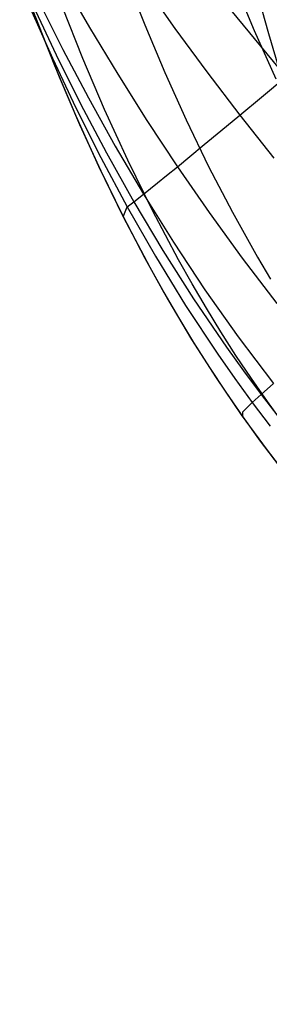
# Model space of a CAD drawing. Header units: millimetres. Extents: x -58 to 58, y -58 to 57.
# Tile 86 of 102: x 23.19 to 25.71, y 32.45 to 42.42. Entities that reach past the tile are written whole.
import ezdxf

# ---------------------------------------------------------------- set-up
doc = ezdxf.new("R2010")
doc.units = ezdxf.units.MM
doc.header["$MEASUREMENT"] = 0
doc.layers.add('Predefinito', color=5, linetype='Continuous')

msp = doc.modelspace()

# ---------------------------------------------------------------- linework, layer by layer
at = {"layer": 'Predefinito', "extrusion": (-3.70502e-05, 5.91556e-05, 1)}
msp.add_lwpolyline([(33.5165, 32.4501), (33.2058, 32.6152), (32.9053, 32.7826), (32.6146, 32.9523), (32.3334, 33.1244), (32.0611, 33.2987), (31.7973, 33.4754), (31.5417, 33.6543), (31.2937, 33.8355), (31.0531, 34.019), (30.8192, 34.2047), (30.5918, 34.3927), (30.3704, 34.5829), (30.1545, 34.7754), (29.9438, 34.97), (29.5361, 35.366), (29.2865, 35.6213), (29.043, 35.8814), (28.8053, 36.1475), (28.5735, 36.421), (28.3473, 36.7032), (28.1267, 36.9954), (27.9115, 37.2987), (27.7015, 37.6146), (27.4967, 37.9443), (27.2969, 38.2891), (27.102, 38.6503), (26.9118, 39.0291), (26.7262, 39.4268), (26.5451, 39.8448), (26.3684, 40.2843), (26.1959, 40.7466), (26.0275, 41.233), (25.8631, 41.7447), (25.7025, 42.2831), (25.5456, 42.8495), (25.2424, 44.0712), (24.9525, 45.42), (24.6748, 46.9063), (24.4083, 48.5404), (23.9045, 52.293)], dxfattribs=at)
at = {"layer": 'Predefinito'}
for points in [[(23.1852, 42.8731), (23.3819, 42.3502), (23.5837, 41.8467), (23.7911, 41.3616), (24.0043, 40.8942), (24.2239, 40.4435), (24.4501, 40.0088), (24.6833, 39.5898), (24.9234, 39.1862), (25.1706, 38.7975), (25.425, 38.4235), (25.6863, 38.064), (25.954, 37.7188)], [(23.1852, 42.8731), (23.3819, 42.3502), (23.5837, 41.8467), (23.7911, 41.3616), (24.0043, 40.8942), (24.2239, 40.4435), (24.4501, 40.0088), (24.6833, 39.5898), (24.9234, 39.1862), (25.1706, 38.7975), (25.425, 38.4235), (25.6863, 38.064), (25.954, 37.7188)], [(24.2573, 42.8599), (24.4484, 42.3737), (24.6511, 41.8907), (24.8664, 41.4113), (25.0944, 40.9384), (25.3351, 40.4745), (25.5895, 40.0204), (25.7221, 39.7971)], [(25.7779, 41.8229), (25.5581, 42.313), (25.3518, 42.8077)]]:
    msp.add_lwpolyline(points, dxfattribs=at)
at = {"layer": 'Predefinito', "extrusion": (-0.40228, 0.915517, 0)}
msp.add_lwpolyline([(-39.42, 320), (-39.3978, 319.9998), (-39.3755, 319.999), (-39.3529, 319.9977), (-39.3302, 319.996), (-39.3073, 319.9936), (-39.2843, 319.9908), (-39.2612, 319.9873), (-39.2381, 319.9833), (-39.2148, 319.9787), (-39.1915, 319.9735), (-39.1682, 319.9678), (-39.1449, 319.9614), (-39.1216, 319.9544), (-39.0983, 319.9468), (-39.0751, 319.9386), (-39.0519, 319.9298), (-39.0289, 319.9203), (-39.006, 319.9103), (-38.9833, 319.8996), (-38.9607, 319.8883), (-38.9384, 319.8764), (-38.9163, 319.8638), (-38.8944, 319.8507), (-38.8728, 319.837), (-38.8515, 319.8227), (-38.8306, 319.8078), (-38.81, 319.7924), (-38.7897, 319.7764), (-38.7699, 319.7598), (-38.7505, 319.7427), (-38.7315, 319.7252), (-38.7129, 319.7071), (-38.6949, 319.6886), (-38.6773, 319.6696), (-38.6602, 319.6501), (-38.6437, 319.6303), (-38.6277, 319.6101), (-38.6122, 319.5895), (-38.5973, 319.5685), (-38.583, 319.5472), (-38.5693, 319.5256), (-38.5562, 319.5038), (-38.5437, 319.4816), (-38.5317, 319.4593), (-38.5204, 319.4367), (-38.5098, 319.414), (-38.4997, 319.3911), (-38.4902, 319.3681), (-38.4814, 319.345), (-38.4732, 319.3217), (-38.4656, 319.2985), (-38.4586, 319.2752), (-38.4523, 319.2518), (-38.4465, 319.2285), (-38.4413, 319.2052), (-38.4367, 319.182), (-38.4327, 319.1588), (-38.4293, 319.1357), (-38.4264, 319.1127), (-38.4241, 319.0899), (-38.4223, 319.0671), (-38.421, 319.0446), (-38.4203, 319.0222), (-38.42, 319)], dxfattribs=at)
at = {"layer": 'Predefinito', "extrusion": (-0.41455, 0.910027, 0)}
msp.add_lwpolyline([(-39.7955, 320), (-39.7733, 319.9998), (-39.7509, 319.999), (-39.7284, 319.9977), (-39.7057, 319.996), (-39.6828, 319.9936), (-39.6598, 319.9908), (-39.6367, 319.9873), (-39.6135, 319.9833), (-39.5903, 319.9787), (-39.567, 319.9735), (-39.5437, 319.9678), (-39.5203, 319.9614), (-39.497, 319.9544), (-39.4738, 319.9468), (-39.4505, 319.9386), (-39.4274, 319.9298), (-39.4044, 319.9203), (-39.3815, 319.9103), (-39.3588, 319.8996), (-39.3362, 319.8883), (-39.3139, 319.8764), (-39.2917, 319.8638), (-39.2699, 319.8507), (-39.2483, 319.837), (-39.227, 319.8227), (-39.2061, 319.8078), (-39.1854, 319.7924), (-39.1652, 319.7764), (-39.1454, 319.7598), (-39.1259, 319.7427), (-39.1069, 319.7252), (-39.0884, 319.7071), (-39.0703, 319.6886), (-39.0528, 319.6696), (-39.0357, 319.6501), (-39.0192, 319.6303), (-39.0032, 319.6101), (-38.9877, 319.5895), (-38.9728, 319.5685), (-38.9585, 319.5472), (-38.9448, 319.5256), (-38.9317, 319.5038), (-38.9191, 319.4816), (-38.9072, 319.4593), (-38.8959, 319.4367), (-38.8852, 319.414), (-38.8752, 319.3911), (-38.8657, 319.3681), (-38.8569, 319.345), (-38.8487, 319.3217), (-38.8411, 319.2985), (-38.8341, 319.2752), (-38.8277, 319.2518), (-38.822, 319.2285), (-38.8168, 319.2052), (-38.8122, 319.182), (-38.8082, 319.1588), (-38.8048, 319.1357), (-38.8019, 319.1127), (-38.7996, 319.0899), (-38.7978, 319.0671), (-38.7965, 319.0446), (-38.7958, 319.0222), (-38.7955, 319)], dxfattribs=at)
at = {"layer": 'Predefinito', "extrusion": (-0.420876, 0.907118, 0)}
msp.add_lwpolyline([(-39.9858, 320), (-39.9636, 319.9998), (-39.9412, 319.999), (-39.9186, 319.9977), (-39.8959, 319.996), (-39.873, 319.9936), (-39.8501, 319.9908), (-39.827, 319.9873), (-39.8038, 319.9833), (-39.7805, 319.9787), (-39.7573, 319.9735), (-39.7339, 319.9678), (-39.7106, 319.9614), (-39.6873, 319.9544), (-39.664, 319.9468), (-39.6408, 319.9386), (-39.6177, 319.9298), (-39.5946, 319.9203), (-39.5717, 319.9103), (-39.549, 319.8996), (-39.5265, 319.8883), (-39.5041, 319.8764), (-39.482, 319.8638), (-39.4601, 319.8507), (-39.4385, 319.837), (-39.4173, 319.8227), (-39.3963, 319.8078), (-39.3757, 319.7924), (-39.3555, 319.7764), (-39.3356, 319.7598), (-39.3162, 319.7427), (-39.2972, 319.7252), (-39.2787, 319.7071), (-39.2606, 319.6886), (-39.243, 319.6696), (-39.2259, 319.6501), (-39.2094, 319.6303), (-39.1934, 319.6101), (-39.178, 319.5895), (-39.1631, 319.5685), (-39.1488, 319.5472), (-39.135, 319.5256), (-39.1219, 319.5038), (-39.1094, 319.4816), (-39.0975, 319.4593), (-39.0862, 319.4367), (-39.0755, 319.414), (-39.0654, 319.3911), (-39.056, 319.3681), (-39.0471, 319.345), (-39.0389, 319.3217), (-39.0313, 319.2985), (-39.0244, 319.2752), (-39.018, 319.2518), (-39.0122, 319.2285), (-39.007, 319.2052), (-39.0025, 319.182), (-38.9984, 319.1588), (-38.995, 319.1357), (-38.9921, 319.1127), (-38.9898, 319.0899), (-38.988, 319.0671), (-38.9868, 319.0446), (-38.986, 319.0222), (-38.9858, 319)], dxfattribs=at)
at = {"layer": 'Predefinito', "extrusion": (-0.427318, 0.904102, 0)}
msp.add_lwpolyline([(-40.1771, 320), (-40.1549, 319.9998), (-40.1326, 319.999), (-40.11, 319.9977), (-40.0873, 319.996), (-40.0644, 319.9936), (-40.0414, 319.9908), (-40.0183, 319.9873), (-39.9952, 319.9833), (-39.9719, 319.9787), (-39.9486, 319.9735), (-39.9253, 319.9678), (-39.902, 319.9614), (-39.8787, 319.9544), (-39.8554, 319.9468), (-39.8322, 319.9386), (-39.809, 319.9298), (-39.786, 319.9203), (-39.7631, 319.9103), (-39.7404, 319.8996), (-39.7178, 319.8883), (-39.6955, 319.8764), (-39.6734, 319.8638), (-39.6515, 319.8507), (-39.6299, 319.837), (-39.6086, 319.8227), (-39.5877, 319.8078), (-39.5671, 319.7924), (-39.5468, 319.7764), (-39.527, 319.7598), (-39.5076, 319.7427), (-39.4886, 319.7252), (-39.47, 319.7071), (-39.452, 319.6886), (-39.4344, 319.6696), (-39.4173, 319.6501), (-39.4008, 319.6303), (-39.3848, 319.6101), (-39.3693, 319.5895), (-39.3544, 319.5685), (-39.3401, 319.5472), (-39.3264, 319.5256), (-39.3133, 319.5038), (-39.3008, 319.4816), (-39.2888, 319.4593), (-39.2775, 319.4367), (-39.2669, 319.414), (-39.2568, 319.3911), (-39.2473, 319.3681), (-39.2385, 319.345), (-39.2303, 319.3217), (-39.2227, 319.2985), (-39.2157, 319.2752), (-39.2094, 319.2518), (-39.2036, 319.2285), (-39.1984, 319.2052), (-39.1938, 319.182), (-39.1898, 319.1588), (-39.1864, 319.1357), (-39.1835, 319.1127), (-39.1812, 319.0899), (-39.1794, 319.0671), (-39.1781, 319.0446), (-39.1774, 319.0222), (-39.1771, 319)], dxfattribs=at)
at = {"layer": 'Predefinito', "extrusion": (-0.440523, 0.897741, 0)}
msp.add_lwpolyline([(-40.5621, 320), (-40.5399, 319.9998), (-40.5175, 319.999), (-40.4949, 319.9977), (-40.4722, 319.996), (-40.4494, 319.9936), (-40.4264, 319.9908), (-40.4033, 319.9873), (-40.3801, 319.9833), (-40.3569, 319.9787), (-40.3336, 319.9735), (-40.3102, 319.9678), (-40.2869, 319.9614), (-40.2636, 319.9544), (-40.2403, 319.9468), (-40.2171, 319.9386), (-40.194, 319.9298), (-40.171, 319.9203), (-40.1481, 319.9103), (-40.1253, 319.8996), (-40.1028, 319.8883), (-40.0804, 319.8764), (-40.0583, 319.8638), (-40.0364, 319.8507), (-40.0149, 319.837), (-39.9936, 319.8227), (-39.9726, 319.8078), (-39.952, 319.7924), (-39.9318, 319.7764), (-39.9119, 319.7598), (-39.8925, 319.7427), (-39.8735, 319.7252), (-39.855, 319.7071), (-39.8369, 319.6886), (-39.8193, 319.6696), (-39.8023, 319.6501), (-39.7857, 319.6303), (-39.7697, 319.6101), (-39.7543, 319.5895), (-39.7394, 319.5685), (-39.7251, 319.5472), (-39.7114, 319.5256), (-39.6982, 319.5038), (-39.6857, 319.4816), (-39.6738, 319.4593), (-39.6625, 319.4367), (-39.6518, 319.414), (-39.6417, 319.3911), (-39.6323, 319.3681), (-39.6235, 319.345), (-39.6152, 319.3217), (-39.6077, 319.2985), (-39.6007, 319.2752), (-39.5943, 319.2518), (-39.5885, 319.2285), (-39.5834, 319.2052), (-39.5788, 319.182), (-39.5748, 319.1588), (-39.5713, 319.1357), (-39.5684, 319.1127), (-39.5661, 319.0899), (-39.5643, 319.0671), (-39.5631, 319.0446), (-39.5623, 319.0222), (-39.5621, 319)], dxfattribs=at)
at = {"layer": 'Predefinito', "extrusion": (-0.447282, 0.894393, 0)}
msp.add_lwpolyline([(-40.7552, 320), (-40.7331, 319.9998), (-40.7107, 319.999), (-40.6881, 319.9977), (-40.6654, 319.996), (-40.6425, 319.9936), (-40.6196, 319.9908), (-40.5965, 319.9873), (-40.5733, 319.9833), (-40.55, 319.9787), (-40.5267, 319.9735), (-40.5034, 319.9678), (-40.4801, 319.9614), (-40.4568, 319.9544), (-40.4335, 319.9468), (-40.4103, 319.9386), (-40.3872, 319.9298), (-40.3641, 319.9203), (-40.3412, 319.9103), (-40.3185, 319.8996), (-40.296, 319.8883), (-40.2736, 319.8764), (-40.2515, 319.8638), (-40.2296, 319.8507), (-40.208, 319.837), (-40.1868, 319.8227), (-40.1658, 319.8078), (-40.1452, 319.7924), (-40.1249, 319.7764), (-40.1051, 319.7598), (-40.0857, 319.7427), (-40.0667, 319.7252), (-40.0481, 319.7071), (-40.0301, 319.6886), (-40.0125, 319.6696), (-39.9954, 319.6501), (-39.9789, 319.6303), (-39.9629, 319.6101), (-39.9474, 319.5895), (-39.9326, 319.5685), (-39.9183, 319.5472), (-39.9045, 319.5256), (-39.8914, 319.5038), (-39.8789, 319.4816), (-39.867, 319.4593), (-39.8557, 319.4367), (-39.845, 319.414), (-39.8349, 319.3911), (-39.8255, 319.3681), (-39.8166, 319.345), (-39.8084, 319.3217), (-39.8008, 319.2985), (-39.7938, 319.2752), (-39.7875, 319.2518), (-39.7817, 319.2285), (-39.7765, 319.2052), (-39.7719, 319.182), (-39.7679, 319.1588), (-39.7645, 319.1357), (-39.7616, 319.1127), (-39.7593, 319.0899), (-39.7575, 319.0671), (-39.7562, 319.0446), (-39.7555, 319.0222), (-39.7552, 319)], dxfattribs=at)
at = {"layer": 'Predefinito', "extrusion": (-0.454201, 0.890899, 0)}
msp.add_lwpolyline([(-40.9503, 320), (-40.9281, 319.9998), (-40.9057, 319.999), (-40.8831, 319.9977), (-40.8604, 319.996), (-40.8375, 319.9936), (-40.8146, 319.9908), (-40.7915, 319.9873), (-40.7683, 319.9833), (-40.745, 319.9787), (-40.7218, 319.9735), (-40.6984, 319.9678), (-40.6751, 319.9614), (-40.6518, 319.9544), (-40.6285, 319.9468), (-40.6053, 319.9386), (-40.5822, 319.9298), (-40.5591, 319.9203), (-40.5363, 319.9103), (-40.5135, 319.8996), (-40.491, 319.8883), (-40.4686, 319.8764), (-40.4465, 319.8638), (-40.4246, 319.8507), (-40.403, 319.837), (-40.3818, 319.8227), (-40.3608, 319.8078), (-40.3402, 319.7924), (-40.32, 319.7764), (-40.3001, 319.7598), (-40.2807, 319.7427), (-40.2617, 319.7252), (-40.2432, 319.7071), (-40.2251, 319.6886), (-40.2075, 319.6696), (-40.1904, 319.6501), (-40.1739, 319.6303), (-40.1579, 319.6101), (-40.1425, 319.5895), (-40.1276, 319.5685), (-40.1133, 319.5472), (-40.0995, 319.5256), (-40.0864, 319.5038), (-40.0739, 319.4816), (-40.062, 319.4593), (-40.0507, 319.4367), (-40.04, 319.414), (-40.0299, 319.3911), (-40.0205, 319.3681), (-40.0116, 319.345), (-40.0034, 319.3217), (-39.9958, 319.2985), (-39.9889, 319.2752), (-39.9825, 319.2518), (-39.9767, 319.2285), (-39.9715, 319.2052), (-39.967, 319.182), (-39.9629, 319.1588), (-39.9595, 319.1357), (-39.9566, 319.1127), (-39.9543, 319.0899), (-39.9525, 319.0671), (-39.9513, 319.0446), (-39.9505, 319.0222), (-39.9503, 319)], dxfattribs=at)
at = {"layer": 'Predefinito', "extrusion": (1, 0, 0)}
for points in [[(40.4435, 319), (40.4435, 60.0017)], [(38.7975, 319), (38.7975, 60.0006)]]:
    msp.add_lwpolyline(points, dxfattribs=at)
at = {"layer": 'Predefinito', "extrusion": (-0.513288, 0.858217, 0)}
msp.add_lwpolyline([(-42.5023, 320), (-42.4801, 319.9998), (-42.4577, 319.999), (-42.4351, 319.9977), (-42.4124, 319.996), (-42.3895, 319.9936), (-42.3666, 319.9908), (-42.3435, 319.9873), (-42.3203, 319.9833), (-42.297, 319.9787), (-42.2738, 319.9735), (-42.2504, 319.9678), (-42.2271, 319.9614), (-42.2038, 319.9544), (-42.1805, 319.9468), (-42.1573, 319.9386), (-42.1342, 319.9298), (-42.1111, 319.9203), (-42.0882, 319.9103), (-42.0655, 319.8996), (-42.043, 319.8883), (-42.0206, 319.8764), (-41.9985, 319.8638), (-41.9766, 319.8507), (-41.955, 319.837), (-41.9338, 319.8227), (-41.9128, 319.8078), (-41.8922, 319.7924), (-41.872, 319.7764), (-41.8521, 319.7598), (-41.8327, 319.7427), (-41.8137, 319.7252), (-41.7951, 319.7071), (-41.7771, 319.6886), (-41.7595, 319.6696), (-41.7424, 319.6501), (-41.7259, 319.6303), (-41.7099, 319.6101), (-41.6945, 319.5895), (-41.6796, 319.5685), (-41.6653, 319.5472), (-41.6515, 319.5256), (-41.6384, 319.5038), (-41.6259, 319.4816), (-41.614, 319.4593), (-41.6027, 319.4367), (-41.592, 319.414), (-41.5819, 319.3911), (-41.5725, 319.3681), (-41.5636, 319.345), (-41.5554, 319.3217), (-41.5478, 319.2985), (-41.5409, 319.2752), (-41.5345, 319.2518), (-41.5287, 319.2285), (-41.5235, 319.2052), (-41.519, 319.182), (-41.5149, 319.1588), (-41.5115, 319.1357), (-41.5086, 319.1127), (-41.5063, 319.0899), (-41.5045, 319.0671), (-41.5033, 319.0446), (-41.5025, 319.0222), (-41.5023, 319)], dxfattribs=at)
at = {"layer": 'Predefinito', "extrusion": (-0.544975, 0.838452, 0)}
msp.add_lwpolyline([(-43.2478, 320), (-43.2256, 319.9998), (-43.2033, 319.999), (-43.1807, 319.9977), (-43.158, 319.996), (-43.1351, 319.9936), (-43.1121, 319.9908), (-43.0891, 319.9873), (-43.0659, 319.9833), (-43.0426, 319.9787), (-43.0193, 319.9735), (-42.996, 319.9678), (-42.9727, 319.9614), (-42.9494, 319.9544), (-42.9261, 319.9468), (-42.9029, 319.9386), (-42.8797, 319.9298), (-42.8567, 319.9203), (-42.8338, 319.9103), (-42.8111, 319.8996), (-42.7885, 319.8883), (-42.7662, 319.8764), (-42.7441, 319.8638), (-42.7222, 319.8507), (-42.7006, 319.837), (-42.6793, 319.8227), (-42.6584, 319.8078), (-42.6378, 319.7924), (-42.6175, 319.7764), (-42.5977, 319.7598), (-42.5783, 319.7427), (-42.5593, 319.7252), (-42.5407, 319.7071), (-42.5227, 319.6886), (-42.5051, 319.6696), (-42.488, 319.6501), (-42.4715, 319.6303), (-42.4555, 319.6101), (-42.44, 319.5895), (-42.4252, 319.5685), (-42.4108, 319.5472), (-42.3971, 319.5256), (-42.384, 319.5038), (-42.3715, 319.4816), (-42.3596, 319.4593), (-42.3483, 319.4367), (-42.3376, 319.414), (-42.3275, 319.3911), (-42.318, 319.3681), (-42.3092, 319.345), (-42.301, 319.3217), (-42.2934, 319.2985), (-42.2864, 319.2752), (-42.2801, 319.2518), (-42.2743, 319.2285), (-42.2691, 319.2052), (-42.2645, 319.182), (-42.2605, 319.1588), (-42.2571, 319.1357), (-42.2542, 319.1127), (-42.2519, 319.0899), (-42.2501, 319.0671), (-42.2488, 319.0446), (-42.2481, 319.0222), (-42.2478, 319)], dxfattribs=at)
at = {"layer": 'Predefinito', "extrusion": (-0.561288, 0.82762, 0)}
msp.add_lwpolyline([(-43.6069, 320), (-43.5847, 319.9998), (-43.5623, 319.999), (-43.5397, 319.9977), (-43.517, 319.996), (-43.4942, 319.9936), (-43.4712, 319.9908), (-43.4481, 319.9873), (-43.4249, 319.9833), (-43.4017, 319.9787), (-43.3784, 319.9735), (-43.355, 319.9678), (-43.3317, 319.9614), (-43.3084, 319.9544), (-43.2851, 319.9468), (-43.2619, 319.9386), (-43.2388, 319.9298), (-43.2158, 319.9203), (-43.1929, 319.9103), (-43.1701, 319.8996), (-43.1476, 319.8883), (-43.1252, 319.8764), (-43.1031, 319.8638), (-43.0812, 319.8507), (-43.0597, 319.837), (-43.0384, 319.8227), (-43.0174, 319.8078), (-42.9968, 319.7924), (-42.9766, 319.7764), (-42.9567, 319.7598), (-42.9373, 319.7427), (-42.9183, 319.7252), (-42.8998, 319.7071), (-42.8817, 319.6886), (-42.8641, 319.6696), (-42.8471, 319.6501), (-42.8305, 319.6303), (-42.8145, 319.6101), (-42.7991, 319.5895), (-42.7842, 319.5685), (-42.7699, 319.5472), (-42.7562, 319.5256), (-42.743, 319.5038), (-42.7305, 319.4816), (-42.7186, 319.4593), (-42.7073, 319.4367), (-42.6966, 319.414), (-42.6865, 319.3911), (-42.6771, 319.3681), (-42.6683, 319.345), (-42.66, 319.3217), (-42.6525, 319.2985), (-42.6455, 319.2752), (-42.6391, 319.2518), (-42.6333, 319.2285), (-42.6282, 319.2052), (-42.6236, 319.182), (-42.6196, 319.1588), (-42.6161, 319.1357), (-42.6132, 319.1127), (-42.6109, 319.0899), (-42.6091, 319.0671), (-42.6079, 319.0446), (-42.6071, 319.0222), (-42.6069, 319)], dxfattribs=at)
at = {"layer": 'Predefinito', "extrusion": (-0.577672, 0.816269, 0)}
msp.add_lwpolyline([(-43.9498, 320), (-43.9276, 319.9998), (-43.9052, 319.999), (-43.8827, 319.9977), (-43.8599, 319.996), (-43.8371, 319.9936), (-43.8141, 319.9908), (-43.791, 319.9873), (-43.7678, 319.9833), (-43.7446, 319.9787), (-43.7213, 319.9735), (-43.698, 319.9678), (-43.6746, 319.9614), (-43.6513, 319.9544), (-43.628, 319.9468), (-43.6048, 319.9386), (-43.5817, 319.9298), (-43.5587, 319.9203), (-43.5358, 319.9103), (-43.5131, 319.8996), (-43.4905, 319.8883), (-43.4682, 319.8764), (-43.446, 319.8638), (-43.4242, 319.8507), (-43.4026, 319.837), (-43.3813, 319.8227), (-43.3603, 319.8078), (-43.3397, 319.7924), (-43.3195, 319.7764), (-43.2997, 319.7598), (-43.2802, 319.7427), (-43.2612, 319.7252), (-43.2427, 319.7071), (-43.2246, 319.6886), (-43.2071, 319.6696), (-43.19, 319.6501), (-43.1734, 319.6303), (-43.1574, 319.6101), (-43.142, 319.5895), (-43.1271, 319.5685), (-43.1128, 319.5472), (-43.0991, 319.5256), (-43.086, 319.5038), (-43.0734, 319.4816), (-43.0615, 319.4593), (-43.0502, 319.4367), (-43.0395, 319.414), (-43.0295, 319.3911), (-43.02, 319.3681), (-43.0112, 319.345), (-43.003, 319.3217), (-42.9954, 319.2985), (-42.9884, 319.2752), (-42.982, 319.2518), (-42.9763, 319.2285), (-42.9711, 319.2052), (-42.9665, 319.182), (-42.9625, 319.1588), (-42.959, 319.1357), (-42.9562, 319.1127), (-42.9538, 319.0899), (-42.9521, 319.0671), (-42.9508, 319.0446), (-42.95, 319.0222), (-42.9498, 319)], dxfattribs=at)
at = {"layer": 'Predefinito'}
for points in [[(24.1337, 43.2227, 40.019), (24.7539, 42.337, 39.8812), (25.0777, 41.8966, 39.8184), (25.411, 41.4585, 39.7601), (25.7546, 41.0225, 39.7063)], [(23.6187, 42.8171, 44.1177), (23.8915, 42.3442, 44.0593), (24.1754, 41.8728, 44.0037), (24.4709, 41.4032, 43.9512), (24.7786, 40.9359, 43.9022), (25.0998, 40.471, 43.8569), (25.4353, 40.009, 43.8154), (25.7856, 39.5511, 43.7779)], [(25.1868, 42.6847, 37.8157), (25.8746, 41.845, 37.6867), (26.2309, 41.4277, 37.6297), (26.5964, 41.0121, 37.5779), (26.9711, 40.5992, 37.5314), (27.3551, 40.1896, 37.4903), (27.7483, 39.7842, 37.4547), (28.1505, 39.3836, 37.4248), (28.5601, 38.9898, 37.4007), (28.9754, 38.6041, 37.3822), (29.3956, 38.2263, 37.369), (29.8208, 37.8556, 37.3611), (30.6839, 37.1356, 37.3606), (31.5594, 36.4459, 37.3797), (32.4537, 35.7828, 37.4185), (33.3671, 35.1469, 37.4773), (34.2937, 34.5405, 37.5554), (35.2289, 33.9639, 37.6521), (36.1713, 33.4149, 37.7668), (37.1211, 32.891, 37.8997)], [(23.3747, 42.6147, 48.1723), (23.6206, 42.1241, 48.1264), (23.8789, 41.6341, 48.0825), (24.1507, 41.1453, 48.0409), (24.4369, 40.6583, 48.0019), (24.739, 40.1731, 47.9656), (25.0582, 39.6905, 47.9322), (25.3952, 39.2123, 47.902), (25.7506, 38.7402, 47.8753)], [(23.2939, 42.5357, 52.1683), (23.5169, 42.0343, 52.1348), (23.7535, 41.5325, 52.1027), (24.0048, 41.0307, 52.072), (24.2723, 40.5297, 52.0431), (24.5578, 40.0296, 52.0161), (24.8628, 39.5314, 51.9911), (25.1881, 39.0374, 51.9686), (25.3587, 38.7926, 51.9582), (25.5348, 38.5496, 51.9485), (25.7163, 38.3087, 51.9396)], [(23.3195, 42.5644, 50.1765), (23.5534, 42.0678, 50.1365), (23.8004, 41.5712, 50.0982), (24.0616, 41.0753, 50.0617), (24.3381, 40.5807, 50.0274), (24.6315, 40.0875, 49.9954), (24.9434, 39.5966, 49.966), (25.2744, 39.11, 49.9393), (25.4473, 38.8689, 49.9271), (25.6252, 38.6296, 49.9157), (25.8083, 38.3923, 49.9051)], [(25.8549, 38.3279, 319.7071), (25.6891, 38.5573, 319.7071), (25.528, 38.7898, 319.7071), (25.3716, 39.0253, 319.7071), (25.22, 39.2636, 319.7071), (25.0728, 39.5046, 319.7071), (24.9301, 39.7482, 319.7071), (24.7916, 39.9942, 319.7071), (24.5269, 40.4934, 319.7071), (24.2777, 41.0012, 319.7071), (24.0433, 41.5155, 319.7071), (23.8241, 42.0321, 319.7071), (23.6186, 42.5503, 319.7071)], [(23.3371, 42.467, 60.0031), (23.5373, 41.96, 60.0027), (23.7518, 41.451, 60.0023), (23.9825, 40.9406, 60.0018), (24.231, 40.4294, 60.0014), (24.4994, 39.9181, 60.001), (24.6416, 39.6629, 60.0008), (24.7894, 39.4084, 60.0006), (24.9428, 39.1549, 60.0004), (25.1022, 38.9027, 60.0002), (25.2675, 38.6521, 60), (25.4391, 38.4034, 59.9998), (25.6168, 38.157, 59.9997), (25.801, 37.913, 59.9995)], [(24.231, 40.4294, 60.0014), (24.2723, 40.5297, 52.0431), (24.3381, 40.5807, 50.0274), (24.4369, 40.6583, 48.0019), (24.579, 40.7728, 45.9595), (24.6707, 40.8475, 44.9325), (24.7786, 40.9359, 43.9022), (24.9047, 41.0396, 42.8692), (25.0508, 41.1601, 41.834), (25.2189, 41.2992, 40.7974), (25.411, 41.4585, 39.7601), (25.6289, 41.6399, 38.7228), (25.8746, 41.845, 37.6867), (26.0085, 41.9571, 37.1692), (26.1501, 42.076, 36.6524), (26.2997, 42.2019, 36.1368), (26.4575, 42.3351, 35.623), (26.6238, 42.4757, 35.1118)], [(25.4391, 38.4034, 59.9999), (25.4415, 38.4547, 55.9927), (25.5348, 38.5496, 51.9485), (25.6252, 38.6296, 49.9157), (25.7506, 38.7402, 47.8753)]]:
    msp.add_polyline3d(points, dxfattribs=at)

doc.saveas('drawing.dxf')
